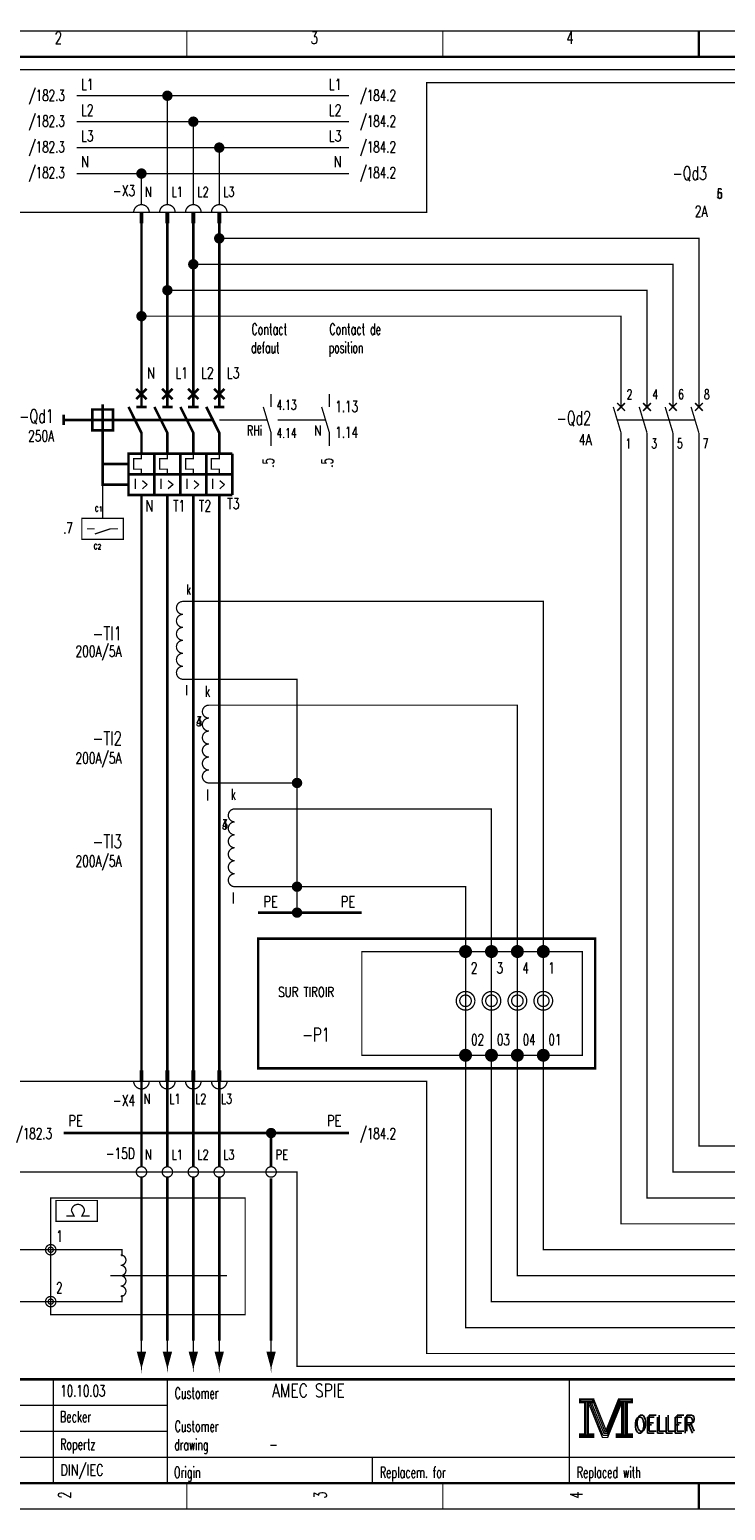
# Model space of a CAD drawing. Header units: centimetres. Extents: x 0 to 491, y -1040 to 69.
# Tile 58 of 181: x 157 to 171, y -720 to -691. Entities that reach past the tile are written whole.
import ezdxf
from ezdxf.enums import TextEntityAlignment as Align

# ---------------------------------------------------------------- set-up
doc = ezdxf.new("R2010")
doc.units = ezdxf.units.CM
doc.header["$MEASUREMENT"] = 0
doc.linetypes.add('GESTRICHELT', pattern=[3.75, 3, -0.75])
doc.linetypes.add('STRICH-PUNKT', pattern=[4.7, 3, -0.75, 0.2, -0.75])
doc.layers.get('0').update_dxf_attribs({"color": 9, "linetype": 'CONTINUOUS'})
doc.layers.add('0L', color=7, linetype='CONTINUOUS')
doc.styles.get("Standard").update_dxf_attribs({"font": 'romans.shx', "bigfont": 'TXT.shx'})

# ---------------------------------------------------------------- blocks, each defined once
blk = doc.blocks.new('BCIRCLE_FILLED')
at = {"color": 0, "linetype": 'Continuous', "const_width": 1, "flags": 128}
blk.add_lwpolyline([(0.5, 0, 1), (-0.5, 0, 1)], format="xyb", close=True, dxfattribs=at)

msp = doc.modelspace()

# ---------------------------------------------------------------- linework, layer by layer
at = {"color": 0}
for points, const_width in [([(170.25, -692), (170.25, -691.5)], 0.05), ([(160.375, -691.5), (160.375, -692)], 0.025), ([(165.312, -691.5), (165.312, -692)], 0.025), ([(170.25, -691.5), (170.25, -692)], 0.025), ([(159.5, -695), (159.5, -695.2)], 0.025), ([(160, -695), (160, -695.2)], 0.025), ([(160.5, -695), (160.5, -695.2)], 0.025), ([(161, -695), (161, -695.2)], 0.025), ([(159.5, -698.35), (159.5, -698.75)], 0.05), ([(160, -698.35), (160, -698.75)], 0.05), ([(160.5, -698.35), (160.5, -698.75)], 0.05), ([(161, -698.35), (161, -698.75)], 0.05), ([(159.4, -698.4), (159.6, -698.6)], 0.05), ([(159.6, -698.4), (159.4, -698.6)], 0.05), ([(160.1, -698.4), (159.9, -698.6)], 0.05), ([(159.9, -698.4), (160.1, -698.6)], 0.05), ([(160.6, -698.4), (160.4, -698.6)], 0.05), ([(160.4, -698.4), (160.6, -698.6)], 0.05), ([(161.1, -698.4), (160.9, -698.6)], 0.05), ([(160.9, -698.4), (161.1, -698.6)], 0.05), ([(162, -698.5), (162, -698.75)], 0.025), ([(163.125, -698.5), (163.125, -698.75)], 0.025), ([(158, -698.9), (158, -699.1)], 0.05), ([(158.75, -698.7), (158.75, -699.2)], 0.05), ([(159.4, -698.75), (159.6, -698.75)], 0.05), ([(159.9, -698.75), (160.1, -698.75)], 0.05), ([(160.4, -698.75), (160.6, -698.75)], 0.05), ([(160.9, -698.75), (161.1, -698.75)], 0.05), ([(168.6, -698.75), (168.75, -699.25)], 0.025), ([(168.675, -698.675), (168.825, -698.825)], 0.03), ([(168.8, -698.7), (168.675, -698.825)], 0.03), ([(168.825, -698.675), (168.725, -698.775)], 0.03), ([(169.1, -698.75), (169.25, -699.25)], 0.025), ([(169.175, -698.675), (169.325, -698.825)], 0.03), ([(169.325, -698.675), (169.175, -698.825)], 0.03), ([(169.6, -698.75), (169.75, -699.25)], 0.025), ([(169.825, -698.675), (169.675, -698.825)], 0.03), ([(169.675, -698.675), (169.825, -698.825)], 0.03), ([(170.1, -698.75), (170.25, -699.25)], 0.025), ([(170.325, -698.675), (170.175, -698.825)], 0.03), ([(170.175, -698.675), (170.325, -698.825)], 0.03), ([(158.55, -699), (158.95, -699)], 0.05), ([(159.75, -699.65), (159.75, -700.45)], 0.05), ([(160.25, -699.65), (160.25, -700.45)], 0.05), ([(160.75, -699.65), (160.75, -700.45)], 0.05), ([(160.75, -699.65), (161.25, -699.65)], 0.05), ([(161.25, -699.65), (161.25, -700.45)], 0.05), ([(159.25, -700.05), (160.75, -700.05)], 0.05), ([(160.75, -700.05), (161.25, -700.05)], 0.05), ([(161.25, -700.45), (160.75, -700.45)], 0.05), ([(158.45, -701.1), (158.6, -701.1)], 0.025), ([(165.75, -710), (165.75, -709.25)], 0.025), ([(166.25, -710), (166.25, -709.25)], 0.025), ([(166.75, -710), (166.75, -709.25)], 0.025), ([(167.25, -710), (167.25, -709.25)], 0.025), ([(165.75, -710.4), (165.75, -711.25)], 0.025), ([(166.25, -710.4), (166.25, -711.25)], 0.025), ([(166.75, -710.4), (166.75, -711.25)], 0.025), ([(167.25, -710.4), (167.25, -711.25)], 0.025), ([(159.5, -711.55), (159.5, -711.75)], 0.025), ([(160, -711.55), (160, -711.75)], 0.025), ([(160.5, -711.55), (160.5, -711.75)], 0.025), ([(161, -711.55), (161, -711.75)], 0.025), ([(158.9, -715.5), (161.15, -715.5)], 0.025), ([(159.5, -716.75), (159.5, -717.25)], 0.025), ([(160, -716.75), (160, -717.25)], 0.025), ([(160.5, -716.75), (160.5, -717.25)], 0.025), ([(161, -716.75), (161, -717.25)], 0.025), ([(162, -716.75), (162, -717.25)], 0.025), ([(190, -717.5), (150.5, -717.5)], 0.05), ([(157.8, -717.5), (157.8, -719.5)], 0.025), ([(160, -717.5), (160, -719.5)], 0.025), ([(167.75, -717.5), (167.75, -719.5)], 0.025), ([(150.5, -718), (160, -718)], 0.025), ([(168.15, -717.95), (168.4, -718.58)], 0.025), ([(168.47, -718.51), (168.7, -717.94)], 0.025), ([(150.5, -718.5), (160, -718.5)], 0.025), ([(168.4, -718.58), (168.46, -718.58)], 0.025), ([(150.5, -719), (172, -719)], 0.025), ([(163.95, -719), (163.95, -719.5)], 0.025), ([(160.375, -720), (160.375, -719.5)], 0.025), ([(165.312, -720), (165.312, -719.5)], 0.025), ([(170.25, -719.5), (170.25, -720)], 0.05), ([(170.25, -720), (170.25, -719.5)], 0.025)]:
    msp.add_lwpolyline(points, dxfattribs=dict(at, const_width=const_width))
at = {"color": 0, "flags": 128}
for points, const_width in [([(150, -705.75), (150, -691.5), (190.5, -691.5), (190.5, -720), (150, -720), (150, -705.75)], 0.025), ([(163.5, -692.75), (158.25, -692.75)], 0.025), ([(160, -694.85), (160, -692.75)], 0.025), ([(163.5, -693.25), (158.25, -693.25)], 0.025), ([(160.5, -694.85), (160.5, -693.25)], 0.025), ([(163.5, -693.75), (158.25, -693.75)], 0.025), ([(161, -694.85), (161, -693.75)], 0.025), ([(163.5, -694.25), (158.25, -694.25)], 0.025), ([(159.5, -694.85), (159.5, -694.25)], 0.025), ([(159.5, -698.35), (159.5, -695.2)], 0.05), ([(160, -698.35), (160, -695.2)], 0.05), ([(160.5, -698.35), (160.5, -695.2)], 0.05), ([(161, -698.35), (161, -695.2)], 0.05), ([(170.25, -698.75), (170.25, -695.5), (161, -695.5)], 0.025), ([(169.75, -698.75), (169.75, -696), (160.5, -696)], 0.025), ([(169.25, -698.75), (169.25, -696.5), (160, -696.5)], 0.025), ([(168.75, -698.75), (168.75, -697), (159.5, -697)], 0.025), ([(159.25, -698.75), (159.5, -699.25), (159.5, -699.65)], 0.05), ([(159.75, -698.75), (160, -699.25), (160, -699.65)], 0.05), ([(160.25, -698.75), (160.5, -699.25), (160.5, -699.65)], 0.05), ([(160.75, -698.75), (161, -699.25), (161, -699.65)], 0.05), ([(161.85, -698.75), (162, -699.25), (162, -699.5)], 0.025), ([(162.975, -698.75), (163.125, -699.25), (163.125, -699.5)], 0.025), ([(159.5, -699.25), (159.5, -699.75), (159.35, -699.75), (159.35, -699.95), (159.5, -699.95), (159.5, -700.05)], 0.025), ([(160, -699.25), (160, -699.75), (159.85, -699.75), (159.85, -699.95), (160, -699.95), (160, -700.05)], 0.025), ([(160.5, -699.25), (160.5, -699.75), (160.35, -699.75), (160.35, -699.95), (160.5, -699.95), (160.5, -700.05)], 0.025), ([(161, -699.25), (161, -699.75), (160.85, -699.75), (160.85, -699.95), (161, -699.95), (161, -700.05)], 0.025), ([(183.55, -714.5), (168.75, -714.5), (168.75, -699.25)], 0.025), ([(183.55, -714), (169.25, -714), (169.25, -699.25)], 0.025), ([(183.55, -713.5), (169.75, -713.5), (169.75, -699.25)], 0.025), ([(183.55, -713), (170.25, -713), (170.25, -699.25)], 0.025), ([(159.5, -711.55), (159.5, -700.45)], 0.05), ([(160, -711.55), (160, -700.45)], 0.05), ([(160.5, -711.55), (160.5, -700.45)], 0.05), ([(161, -711.55), (161, -700.45)], 0.05), ([(158.75, -700.9), (158.35, -700.9), (158.35, -701.3), (159.15, -701.3), (159.15, -700.9), (158.75, -700.9)], 0.025), ([(158.6, -701.2), (158.9, -701.1), (159.05, -701.1)], 0.025), ([(183.55, -715), (167.25, -715), (167.25, -702.5), (160.3, -702.5)], 0.025), ([(162.5, -706), (162.5, -704), (160.3, -704)], 0.025), ([(183.55, -715.5), (166.75, -715.5), (166.75, -704.5), (160.8, -704.5)], 0.025), ([(162.5, -708), (162.5, -706), (160.8, -706)], 0.025), ([(183.55, -716), (166.25, -716), (166.25, -706.5), (161.3, -706.5)], 0.025), ([(162.5, -708.5), (162.5, -708), (161.3, -708)], 0.025), ([(183.55, -716.5), (165.75, -716.5), (165.75, -708), (162.5, -708)], 0.025), ([(159.5, -713.4), (159.5, -711.9)], 0.05), ([(160, -713.4), (160, -711.9)], 0.05), ([(160.5, -713.4), (160.5, -711.9)], 0.05), ([(161, -713.4), (161, -711.9)], 0.05), ([(157.85, -714.25), (157.85, -714.05), (158.65, -714.05), (158.65, -714.45), (157.85, -714.45), (157.85, -714.25)], 0.025), ([(158.15, -714.25), (158.2, -714.35), (158.05, -714.35)], 0.025), ([(158.4, -714.25), (158.35, -714.35), (158.5, -714.35)], 0.025), ([(157.75, -715), (154.25, -715)], 0.025), ([(159.125, -715.125), (159.125, -715), (157.75, -715)], 0.025), ([(157.75, -716), (154.25, -716)], 0.025), ([(159.125, -715.875), (159.125, -716), (157.75, -716)], 0.025), ([(159.5, -717.25), (159.575, -716.975), (159.425, -716.975), (159.5, -717.25), (159.55, -716.975), (159.525, -716.975), (159.5, -717.25), (159.475, -716.975), (159.45, -716.975), (159.5, -717.25)], 0.025), ([(160, -717.25), (160.075, -716.975), (159.925, -716.975), (160, -717.25), (160.05, -716.975), (160.025, -716.975), (160, -717.25), (159.975, -716.975), (159.95, -716.975), (160, -717.25)], 0.025), ([(160.5, -717.25), (160.575, -716.975), (160.425, -716.975), (160.5, -717.25), (160.55, -716.975), (160.525, -716.975), (160.5, -717.25), (160.475, -716.975), (160.45, -716.975), (160.5, -717.25)], 0.025), ([(161, -717.25), (161.075, -716.975), (160.925, -716.975), (161, -717.25), (161.05, -716.975), (161.025, -716.975), (161, -717.25), (160.975, -716.975), (160.95, -716.975), (161, -717.25)], 0.025), ([(162, -717.25), (162.075, -716.975), (161.925, -716.975), (162, -717.25), (162.05, -716.975), (162.025, -716.975), (162, -717.25), (161.975, -716.975), (161.95, -716.975), (162, -717.25)], 0.025), ([(167.95, -717.88), (167.95, -717.95), (168.05, -717.95), (168.05, -718.55), (167.95, -718.55), (167.95, -718.62), (168.22, -718.62), (168.22, -718.55), (168.12, -718.55), (168.12, -717.95), (168.22, -717.95), (168.22, -717.88), (167.95, -717.88)], 0.025), ([(168.07, -717.93), (168.07, -718.57), (168.1, -718.57), (168.1, -717.93)], 0.025), ([(168.12, -717.95), (168.39, -718.62), (168.49, -718.62), (168.76, -717.95)], 0.025), ([(168.18, -717.95), (168.42, -718.54), (168.46, -718.54)], 0.025), ([(168.22, -717.88), (168.46, -718.48), (168.7, -717.88)], 0.025), ([(168.22, -717.95), (168.44, -718.51), (168.47, -718.51)], 0.025), ([(168.46, -718.58), (168.49, -718.58), (168.74, -717.95)], 0.025), ([(168.46, -718.54), (168.48, -718.54), (168.72, -717.95)], 0.025), ([(168.76, -717.95), (168.76, -718.55), (168.66, -718.55), (168.66, -718.62), (168.71, -718.62)], 0.025), ([(168.7, -717.88), (168.7, -717.95), (168.8, -717.95), (168.8, -718.55), (168.7, -718.55), (168.7, -718.62), (168.97, -718.62), (168.97, -718.55), (168.87, -718.55), (168.87, -717.95), (168.97, -717.95), (168.97, -717.88), (168.7, -717.88)], 0.025), ([(168.78, -717.93), (168.78, -718.57), (168.83, -718.57), (168.83, -717.93), (168.85, -717.93), (168.85, -718.57)], 0.025)]:
    msp.add_lwpolyline(points, dxfattribs=dict(at, const_width=const_width))
for points, const_width in [([(150, -691.5), (190.5, -691.5), (190.5, -720), (150, -720)], 0.025), ([(150.5, -692), (190, -692), (190, -719.5), (150.5, -719.5)], 0.05), ([(150.5, -692), (190, -692), (190, -719.5), (150.5, -719.5)], 0.025), ([(159.475, -695), (159.525, -695), (159.525, -695.2), (159.475, -695.2)], 0.025), ([(159.975, -695), (160.025, -695), (160.025, -695.2), (159.975, -695.2)], 0.025), ([(160.475, -695), (160.525, -695), (160.525, -695.2), (160.475, -695.2)], 0.025), ([(160.975, -695), (161.025, -695), (161.025, -695.2), (160.975, -695.2)], 0.025), ([(158.55, -699.2), (158.95, -699.2), (158.95, -698.8), (158.55, -698.8)], 0.05), ([(159.25, -700.45), (160.75, -700.45), (160.75, -699.65), (159.25, -699.65)], 0.05), ([(168, -711.25), (163.75, -711.25), (163.75, -709.25), (168, -709.25)], 0.025), ([(159.475, -711.75), (159.525, -711.75), (159.525, -711.55), (159.475, -711.55)], 0.025), ([(159.975, -711.75), (160.025, -711.75), (160.025, -711.55), (159.975, -711.55)], 0.025), ([(160.475, -711.75), (160.525, -711.75), (160.525, -711.55), (160.475, -711.55)], 0.025), ([(160.975, -711.75), (161.025, -711.75), (161.025, -711.55), (160.975, -711.55)], 0.025), ([(167.97, -717.9), (168.2, -717.9), (168.2, -717.93), (167.97, -717.93)], 0.025), ([(168.72, -717.9), (168.95, -717.9), (168.95, -717.93), (168.72, -717.93)], 0.025), ([(167.97, -718.57), (168.2, -718.57), (168.2, -718.6), (167.97, -718.6)], 0.025), ([(168.68, -718.57), (168.95, -718.57), (168.95, -718.6), (168.68, -718.6)], 0.025)]:
    msp.add_lwpolyline(points, close=True, dxfattribs=dict(at, const_width=const_width))
at = {"color": 0, "linetype": 'GESTRICHELT', "flags": 128}
for points, const_width in [([(156.75, -692.25), (185, -692.25), (185, -717.25), (162.5, -717.25), (162.5, -713.5), (156.75, -713.5), (156.75, -692.25)], 0.025), ([(157, -695), (165, -695), (165, -692.5), (183.75, -692.5), (183.75, -697.5)], 0.025), ([(183.75, -700.75), (183.75, -717), (165, -717), (165, -711.75), (157, -711.75), (157, -695)], 0.025), ([(158.75, -699.2), (158.75, -700.25), (159.25, -700.25)], 0.05), ([(159.5, -716.75), (159.5, -713.6)], 0.05), ([(160, -716.75), (160, -713.6)], 0.05), ([(160.5, -716.75), (160.5, -713.6)], 0.05), ([(161, -716.75), (161, -713.6)], 0.05)]:
    msp.add_lwpolyline(points, dxfattribs=dict(at, const_width=const_width))
at = {"color": 0, "const_width": 0.025, "flags": 128}
for points in [[(159.65, -695, 1), (159.35, -695, 1)], [(160.15, -695, 1), (159.85, -695, 1)], [(160.65, -695, 1), (160.35, -695, 1)], [(161.15, -695, 1), (160.85, -695, 1)], [(160.3, -702.5, 1), (160.3, -702.75, 1)], [(160.3, -702.75, 1), (160.3, -703, 1)], [(160.3, -703, 1), (160.3, -703.25, 1)], [(160.3, -703.25, 1), (160.3, -703.5, 1)], [(160.3, -703.5, 1), (160.3, -703.75, 1)], [(160.3, -703.75, 1), (160.3, -704, 1)], [(160.8, -704.5, 1), (160.8, -704.75, 1)], [(160.8, -704.75, 1), (160.8, -705, 1)], [(160.8, -705, 1), (160.8, -705.25, 1)], [(160.8, -705.25, 1), (160.8, -705.5, 1)], [(160.8, -705.5, 1), (160.8, -705.75, 1)], [(160.8, -705.75, 1), (160.8, -706, 1)], [(161.3, -706.5, 1), (161.3, -706.75, 1)], [(161.3, -706.75, 1), (161.3, -707, 1)], [(161.3, -707, 1), (161.3, -707.25, 1)], [(161.3, -707.25, 1), (161.3, -707.5, 1)], [(161.3, -707.5, 1), (161.3, -707.75, 1)], [(161.3, -707.75, 1), (161.3, -708, 1)], [(159.35, -711.75, 1), (159.65, -711.75, 1)], [(159.85, -711.75, 1), (160.15, -711.75, 1)], [(160.35, -711.75, 1), (160.65, -711.75, 1)], [(160.85, -711.75, 1), (161.15, -711.75, 1)], [(158.4, -714.25, 1), (158.15, -714.25, 1)], [(159.1, -715.3, 1), (159.1, -715.1, 1)], [(159.1, -715.5, 1), (159.1, -715.3, 1)], [(159.1, -715.7, 1), (159.1, -715.5, 1)], [(159.1, -715.9, 1), (159.1, -715.7, 1)]]:
    msp.add_lwpolyline(points, format="xyb", dxfattribs=at)
at = {"color": 0, "linetype": 'GESTRICHELT'}
for points, const_width in [([(158, -699), (158.55, -699)], 0.05), ([(158.95, -699), (160.4, -699)], 0.05), ([(160.35, -699), (160.9, -699)], 0.05), ([(161, -699), (161.92, -699)], 0.025), ([(162.125, -699), (163.045, -699)], 0.025), ([(168.675, -699), (170.175, -699)], 0.025), ([(158.75, -699.85), (159.25, -699.85)], 0.05), ([(158.75, -700), (158.75, -700.9)], 0.025)]:
    msp.add_lwpolyline(points, dxfattribs=dict(at, const_width=const_width))
at = {"color": 0, "linetype": 'STRICH-PUNKT', "const_width": 0.05, "flags": 128}
for points in [[(163.75, -708.5), (161.75, -708.5)], [(163.5, -712.75), (158, -712.75)], [(162, -713.4), (162, -712.75)]]:
    msp.add_lwpolyline(points, dxfattribs=at)
msp.add_lwpolyline([(161.75, -709), (168.25, -709), (168.25, -711.5), (161.75, -711.5)], close=True, dxfattribs=at)
at = {"color": 0, "flags": 128}
for points, const_width in [([(165.85, -709.25, 1), (165.65, -709.25, 1)], 0.05), ([(165.8, -709.25, 1), (165.7, -709.25, 1)], 0.05), ([(166.35, -709.25, 1), (166.15, -709.25, 1)], 0.05), ([(166.3, -709.25, 1), (166.2, -709.25, 1)], 0.05), ([(166.85, -709.25, 1), (166.65, -709.25, 1)], 0.05), ([(166.8, -709.25, 1), (166.7, -709.25, 1)], 0.05), ([(167.35, -709.25, 1), (167.15, -709.25, 1)], 0.05), ([(167.3, -709.25, 1), (167.2, -709.25, 1)], 0.05), ([(165.775, -709.25, 1), (165.725, -709.25, 1)], 0.05), ([(166.275, -709.25, 1), (166.225, -709.25, 1)], 0.05), ([(166.775, -709.25, 1), (166.725, -709.25, 1)], 0.05), ([(167.275, -709.25, 1), (167.225, -709.25, 1)], 0.05), ([(165.93, -710.2, 1), (165.57, -710.2, 1)], 0.025), ([(166.43, -710.2, 1), (166.07, -710.2, 1)], 0.025), ([(166.93, -710.2, 1), (166.57, -710.2, 1)], 0.025), ([(167.43, -710.2, 1), (167.07, -710.2, 1)], 0.025), ([(165.861, -710.2, 1), (165.639, -710.2, 1)], 0.025), ([(166.361, -710.2, 1), (166.139, -710.2, 1)], 0.025), ([(166.861, -710.2, 1), (166.639, -710.2, 1)], 0.025), ([(167.361, -710.2, 1), (167.139, -710.2, 1)], 0.025), ([(165.85, -711.25, 1), (165.65, -711.25, 1)], 0.05), ([(165.8, -711.25, 1), (165.7, -711.25, 1)], 0.05), ([(166.35, -711.25, 1), (166.15, -711.25, 1)], 0.05), ([(166.3, -711.25, 1), (166.2, -711.25, 1)], 0.05), ([(166.85, -711.25, 1), (166.65, -711.25, 1)], 0.05), ([(166.8, -711.25, 1), (166.7, -711.25, 1)], 0.05), ([(167.35, -711.25, 1), (167.15, -711.25, 1)], 0.05), ([(167.3, -711.25, 1), (167.2, -711.25, 1)], 0.05), ([(165.775, -711.25, 1), (165.725, -711.25, 1)], 0.05), ([(166.275, -711.25, 1), (166.225, -711.25, 1)], 0.05), ([(166.775, -711.25, 1), (166.725, -711.25, 1)], 0.05), ([(167.275, -711.25, 1), (167.225, -711.25, 1)], 0.05), ([(159.6, -713.5, 1), (159.4, -713.5, 1)], 0.025), ([(160.1, -713.5, 1), (159.9, -713.5, 1)], 0.025), ([(160.6, -713.5, 1), (160.4, -713.5, 1)], 0.025), ([(161.1, -713.5, 1), (160.9, -713.5, 1)], 0.025), ([(162.1, -713.5, 1), (161.9, -713.5, 1)], 0.025), ([(157.85, -715, 1), (157.65, -715, 1)], 0.025), ([(157.8, -715, 1), (157.7, -715, 1)], 0.025), ([(157.85, -716, 1), (157.65, -716, 1)], 0.025), ([(157.8, -716, 1), (157.7, -716, 1)], 0.025)]:
    msp.add_lwpolyline(points, format="xyb", close=True, dxfattribs=dict(at, const_width=const_width))
at = {"color": 0, "linetype": 'STRICH-PUNKT', "const_width": 0.05}
msp.add_lwpolyline([(162, -713.625), (162, -716.75)], dxfattribs=at)
at = {"color": 0, "linetype": 'GESTRICHELT', "const_width": 0.025, "flags": 128}
msp.add_lwpolyline([(157.75, -714), (161.5, -714), (161.5, -716.25), (157.75, -716.25)], close=True, dxfattribs=at)
at = {"layer": '0L', "color": 0}
for points in [[(159.475, -711.755), (159.525, -711.755), (159.475, -711.895), (159.525, -711.895)], [(159.975, -711.755), (160.025, -711.755), (159.975, -711.895), (160.025, -711.895)], [(160.475, -711.755), (160.525, -711.755), (160.475, -711.895), (160.525, -711.895)], [(160.975, -711.755), (161.025, -711.755), (160.975, -711.895), (161.025, -711.895)]]:
    msp.add_solid(points, dxfattribs=at)

# ---------------------------------------------------------------- block references
at = {"color": 0, "xscale": 0.1, "yscale": 0.1, "zscale": 0.1}
for p in [(160, -692.75), (160.5, -693.25), (161, -693.75), (159.5, -694.25), (161, -695.5), (160.5, -696), (160, -696.5), (159.5, -697), (162.5, -706), (162.5, -708), (162.5, -708), (162.5, -708.5), (162, -712.75)]:
    msp.add_blockref('BCIRCLE_FILLED', p, dxfattribs=at)

# ---------------------------------------------------------------- texts
at = {"color": 0}
for s, height, width, p in [('2', 0.238, 0.672, (157.899, -691.514)), ('3', 0.238, 0.672, (162.832, -691.514)), ('4', 0.238, 0.672, (167.766, -691.514)), ('I >', 0.1905, 0.717333, (159.496, -700.139)), ('I >', 0.1905, 0.717333, (159.993, -700.139)), ('I >', 0.1905, 0.717333, (160.49, -700.139)), ('I >', 0.1905, 0.717333, (160.987, -700.139)), ('l', 0.214, 0.6, (160.774, -706.123)), ('l', 0.214, 0.6, (161.271, -708.11)), ('-P1', 0.2619, 0.709333, (162.868, -710.722))]:
    msp.add_text(s, height=height, dxfattribs=dict(at, width=width)).set_placement(p, align=Align.TOP_CENTER)
for s, height, width, p in [('/182.3', 0.2143, 0.68, (158.023, -692.636)), ('L1', 0.2143, 0.716, (163.357, -692.423)), ('/182.3', 0.2143, 0.68, (158.023, -693.133)), ('L2', 0.2143, 0.716, (163.357, -692.92)), ('L3', 0.2143, 0.716, (163.357, -693.417)), ('/182.3', 0.2143, 0.68, (158.023, -693.63)), ('N', 0.214, 0.76, (163.359, -693.913)), ('/182.3', 0.2143, 0.68, (158.023, -694.126)), ('-Qd3', 0.2619, 0.682, (170.407, -694.112)), ('2A', 0.2143, 0.716, (170.419, -694.872)), ('-Qd1', 0.2619, 0.682, (157.807, -698.797)), ('-Qd2', 0.2619, 0.682, (168.171, -698.833)), ('RHi', 0.1905, 0.706667, (161.828, -699.109)), ('N', 0.191, 0.76, (162.97, -699.109)), ('250A', 0.2143, 0.694, (157.813, -699.202)), ('4A', 0.2143, 0.716, (168.183, -699.273)), ('.7', 0.2143, 0.684, (158.177, -700.976)), ('.7', 0.2143, 0.684, (158.177, -700.976)), ('-TI1', 0.2619, 0.722, (159.124, -702.985)), ('200A/5A', 0.2143, 0.700571, (159.116, -703.354)), ('4', 0.191, 0.672, (160.664, -704.717)), ('3', 0.191, 0.672, (160.664, -704.717)), ('-TI2', 0.2619, 0.722, (159.124, -705.008)), ('200A/5A', 0.2143, 0.700571, (159.116, -705.413)), ('4', 0.191, 0.672, (161.161, -706.705)), ('3', 0.191, 0.672, (161.161, -706.705)), ('-TI3', 0.2619, 0.722, (159.124, -706.996)), ('200A/5A', 0.2143, 0.700571, (159.116, -707.4)), ('-X4', 0.2143, 0.709333, (159.379, -712.014)), ('PE', 0.2143, 0.76, (163.356, -712.405)), ('/182.3', 0.2143, 0.68, (157.775, -712.653))]:
    msp.add_text(s, height=height, dxfattribs=dict(at, width=width)).set_placement(p, align=Align.TOP_RIGHT)
for s, height, width, p in [('L1', 0.2143, 0.716, (158.335, -692.423)), ('/184.2', 0.2143, 0.68, (163.709, -692.636)), ('L2', 0.2143, 0.716, (158.335, -692.92)), ('/184.2', 0.2143, 0.68, (163.709, -693.133)), ('L3', 0.2143, 0.716, (158.335, -693.417)), ('/184.2', 0.2143, 0.68, (163.709, -693.63)), ('N', 0.214, 0.76, (158.332, -693.913)), ('/184.2', 0.2143, 0.68, (163.709, -694.126)), ('Contact', 0.2143, 0.622857, (161.622, -697.143)), ('Contact de', 0.2143, 0.6256, (163.125, -697.143)), ('defaut', 0.2143, 0.6, (161.615, -697.498)), ('position', 0.2143, 0.6, (163.113, -697.498)), ('4.13', 0.1905, 0.678, (162.104, -698.613)), ('1.13', 0.2143, 0.678, (163.24, -698.634)), ('1.14', 0.2143, 0.678, (163.24, -699.131)), ('1', 0.191, 0.672, (168.835, -699.358)), ('3', 0.191, 0.672, (169.332, -699.358)), ('5', 0.191, 0.672, (169.829, -699.358)), ('7', 0.191, 0.672, (170.326, -699.358)), ('N', 0.214, 0.76, (159.574, -700.55)), ('T1', 0.2143, 0.716, (160.11, -700.55)), ('T2', 0.2143, 0.716, (160.607, -700.55)), ('C2', 0.0953, 0.716, (158.578, -701.395)), ('l', 0.191, 0.6, (160.35, -704.114)), ('PE', 0.2143, 0.76, (161.851, -708.181)), ('PE', 0.2143, 0.76, (163.342, -708.181)), ('2', 0.214, 0.672, (165.854, -709.459)), ('3', 0.214, 0.672, (166.351, -709.459)), ('4', 0.214, 0.672, (166.848, -709.459)), ('1', 0.214, 0.672, (167.345, -709.459)), ('SUR TIROIR', 0.1905, 0.7536, (162.138, -709.934)), ('02', 0.2143, 0.672, (165.859, -710.843)), ('03', 0.2143, 0.672, (166.356, -710.843)), ('04', 0.2143, 0.672, (166.853, -710.843)), ('01', 0.2143, 0.672, (167.35, -710.843)), ('N', 0.191, 0.76, (159.538, -711.993)), ('L1', 0.1905, 0.716, (160.038, -711.993)), ('L2', 0.1905, 0.716, (160.535, -711.993)), ('L3', 0.1905, 0.716, (161.032, -711.993)), ('PE', 0.2143, 0.76, (158.089, -712.405)), ('/184.2', 0.2143, 0.68, (163.709, -712.653)), ('Customer', 0.2143, 0.62, (160.14, -717.658)), ('Customer', 0.2143, 0.62, (160.14, -718.296)), ('OELLER', 0.3096, 0.76, (168.996, -718.225)), ('OELLER', 0.3096, 0.76, (168.996, -718.225)), ('OELLER', 0.3096, 0.76, (169.032, -718.19)), ('drawing', 0.2143, 0.6, (160.133, -718.651)), ('Origin', 0.2143, 0.626667, (160.127, -719.184)), ('Replacem. for', 0.21431, 0.627077, (164.097, -719.184)), ('Replaced with', 0.21431, 0.619692, (167.895, -719.184))]:
    msp.add_text(s, height=height, dxfattribs=dict(at, width=width)).set_placement(p, align=Align.TOP_LEFT)
for s, width, p in [('-X3', 0.709333, (159.379, -694.751)), ('-15D', 0.7, (159.374, -713.313))]:
    msp.add_text(s, height=0.2143, dxfattribs=dict(at, width=width)).set_placement(p, align=Align.BOTTOM_RIGHT)
for s, height, width, p in [('N', 0.191, 0.76, (159.565, -694.755)), ('L1', 0.1905, 0.716, (160.082, -694.755)), ('L2', 0.1905, 0.716, (160.579, -694.755)), ('L3', 0.1905, 0.716, (161.076, -694.755)), ('5', 0.191, 0.672, (170.596, -694.791)), ('6', 0.191, 0.672, (170.596, -694.791)), ('N', 0.214, 0.76, (159.607, -698.265)), ('L1', 0.2143, 0.716, (160.153, -698.265)), ('L2', 0.2143, 0.716, (160.65, -698.265)), ('L3', 0.2143, 0.716, (161.147, -698.265)), ('2', 0.191, 0.672, (168.857, -698.659)), ('4', 0.191, 0.672, (169.354, -698.659)), ('6', 0.191, 0.672, (169.851, -698.659)), ('8', 0.191, 0.672, (170.348, -698.659)), ('4.14', 0.1905, 0.678, (162.104, -699.405)), ('T3', 0.2143, 0.716, (161.154, -700.785)), ('C1', 0.0953, 0.716, (158.6, -700.793)), ('k', 0.191, 0.6, (160.368, -702.422)), ('N', 0.191, 0.76, (159.565, -713.318)), ('L1', 0.1905, 0.716, (160.082, -713.318)), ('L2', 0.1905, 0.716, (160.579, -713.318)), ('L3', 0.1905, 0.716, (161.076, -713.318)), ('PE', 0.1905, 0.76, (162.083, -713.318)), ('1', 0.214, 0.672, (157.855, -714.91)), ('2', 0.214, 0.672, (157.855, -715.904)), ('10.10.03', 0.2143, 0.678, (157.934, -717.892)), ('AMEC SPIE', 0.2619, 0.752889, (162.016, -717.923)), ('Becker', 0.2143, 0.626667, (157.927, -718.389)), ('Ropertz', 0.2143, 0.622857, (157.932, -718.921)), ('-', 0.214, 0.696, (161.965, -718.921)), ('DIN/IEC', 0.2143, 0.750857, (157.935, -719.418))]:
    msp.add_text(s, height=height, dxfattribs=dict(at, width=width)).set_placement(p, align=Align.BOTTOM_LEFT)
at = {"color": 0, "width": 0.684}
for p in [(161.838, -699.734), (161.838, -699.734), (162.974, -699.734), (162.974, -699.734)]:
    msp.add_text('.5', height=0.2143, rotation=90, dxfattribs=at).set_placement(p, align=Align.TOP_RIGHT)
at = {"color": 0, "width": 0.6}
for p in [(160.774, -704.405), (161.271, -706.392)]:
    msp.add_text('k', height=0.214, dxfattribs=at).set_placement(p, align=Align.BOTTOM_CENTER)
at = {"color": 0, "width": 0.672}
for s, p in [('2', (157.899, -719.73)), ('3', (162.832, -719.73)), ('4', (167.766, -719.73))]:
    msp.add_text(s, height=0.238, rotation=90, dxfattribs=at).set_placement(p, align=Align.TOP_CENTER)

doc.saveas('drawing.dxf')
